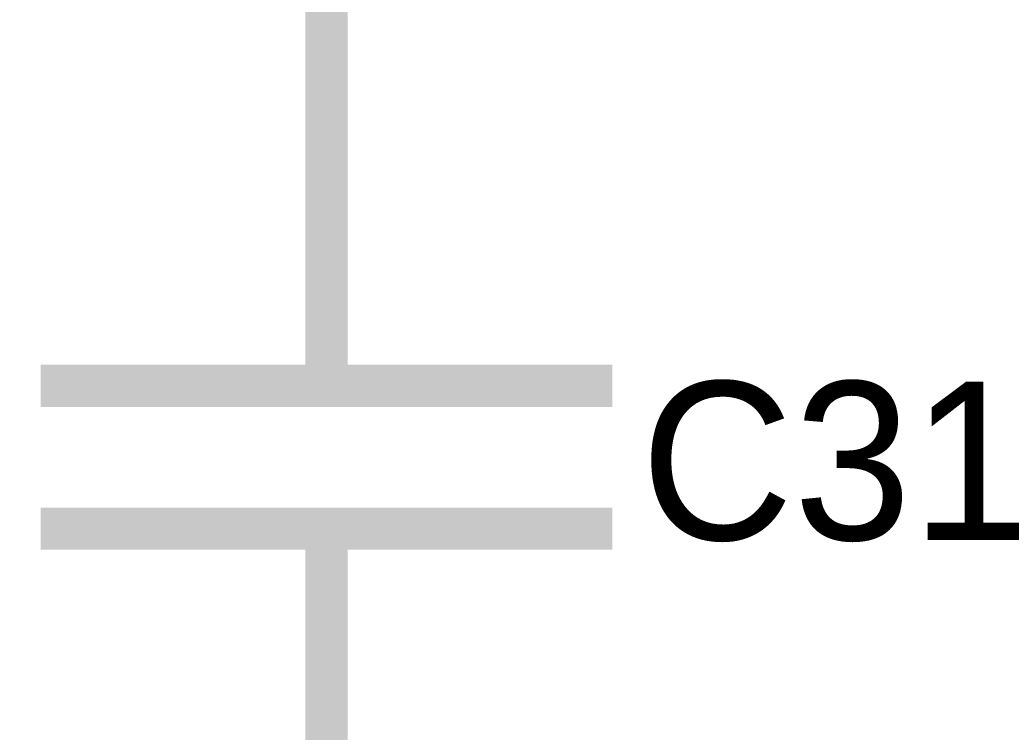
# Model space of a CAD drawing. Header units: inches. Extents: x 0 to 17, y 0 to 11.
# Tile 64 of 256: x 10.914 to 11.19, y 5.973 to 6.172. Entities that reach past the tile are written whole.
import ezdxf

# ---------------------------------------------------------------- set-up
doc = ezdxf.new("R2010")
doc.units = ezdxf.units.IN
doc.header["$MEASUREMENT"] = 0
doc.layers.add('Sheet', color=255, linetype='Continuous')

msp = doc.modelspace()

# ---------------------------------------------------------------- linework, layer by layer
at = {"layer": 'Sheet'}
for points in [[(11.00005, 6.09988, 0.0118, 0.0118, 0), (11.00005, 6.19979, 0.0118, 0.0118, 0)], [(11.00005, 6.09988, 0.0118, 0.0118, 0), (11.00005, 6.06974, 0.0118, 0.0118, 0)], [(11.08013, 6.06974, 0.0118, 0.0118, 0), (10.91996, 6.06974, 0.0118, 0.0118, 0)], [(11.08013, 6.0297, 0.0118, 0.0118, 0), (10.91996, 6.0297, 0.0118, 0.0118, 0)], [(11.00005, 5.99996, 0.0118, 0.0118, 0), (11.00005, 6.0297, 0.0118, 0.0118, 0)], [(11.00005, 5.99996, 0.0118, 0.0118, 0), (11.00005, 5.89965, 0.0118, 0.0118, 0)]]:
    msp.add_lwpolyline(points, format="xyseb", dxfattribs=at)

# ---------------------------------------------------------------- texts
msp.add_text('C31', height=0.044406, dxfattribs=at).set_placement((11.08806, 6.02653))

doc.saveas('drawing.dxf')
